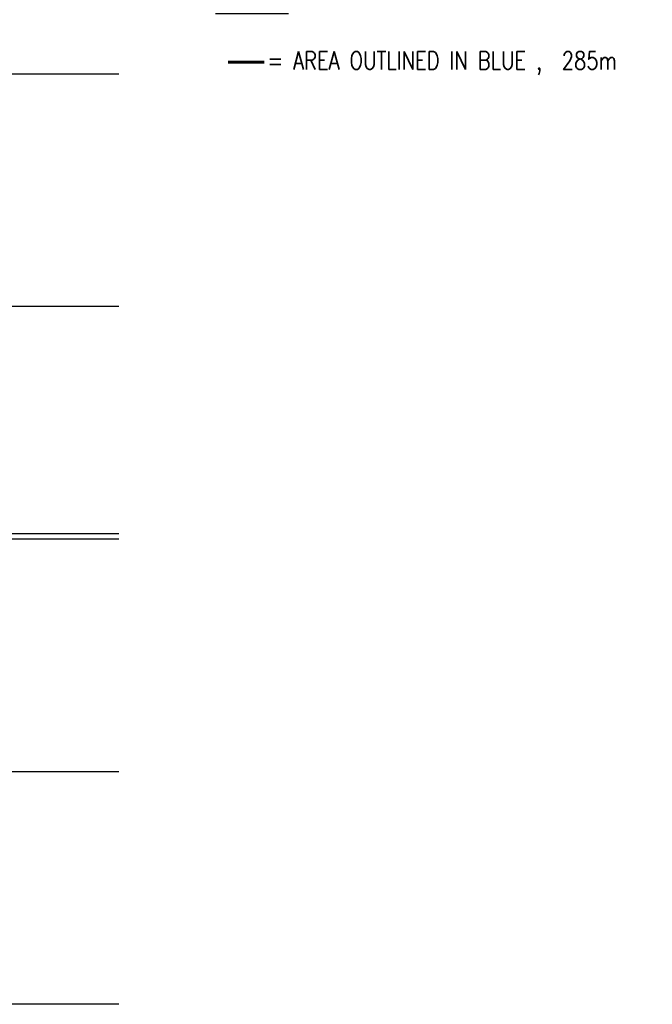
# Model space of a CAD drawing. Header units: millimetres. Extents: x -312551 to 250764, y -35891 to 59426.
# Tile 73 of 256: x -234388 to -213177, y -2791 to 30232. Entities that reach past the tile are written whole.
import ezdxf

# ---------------------------------------------------------------- set-up
doc = ezdxf.new("R2010")
doc.units = ezdxf.units.MM
doc.header["$LTSCALE"] = 2.5
doc.layers.add('NF-DIM', color=4, linetype='Continuous')
doc.layers.add('NF-TEXT', color=1, linetype='Continuous')
doc.styles.add('ROMANS', font='romans.shx', dxfattribs={"width": 0.8})

msp = doc.modelspace()

# ---------------------------------------------------------------- linework, layer by layer
at = {"color": 8}
for p, q in [((-231058.6, 28409.5), (-311086.5, 28409.5)), ((-231058.6, 20609.5), (-265258.2, 20609.5)), ((-231058.6, 20609.5), (-265258.2, 20609.5)), ((-231058.6, 12984.5), (-265289.3, 12984.5)), ((-231058.6, 12809.5), (-265258.2, 12809.5)), ((-231058.6, 5009.5), (-265258.2, 5009.5)), ((-231058.6, -2790.5), (-265258.2, -2790.5))]:
    msp.add_line(p, q, dxfattribs=at)
at = {"layer": 'NF-DIM', "color": 170, "ltscale": 500000, "const_width": 100}
msp.add_lwpolyline([(-226184.5, 28803.8), (-227402.8, 28803.8)], dxfattribs=at)

# ---------------------------------------------------------------- texts
at = {"layer": 'NF-TEXT', "ltscale": 500000, "insert": (-228486.1, 31163.2), "char_height": 600, "width": 28227.207, "attachment_point": 1, "style": 'ROMANS'}
msp.add_mtext('  {\\LLEGEND\\P} \\P^I= AREA OUTLINED IN BLUE ,  285m', dxfattribs=at)

doc.saveas('drawing.dxf')
